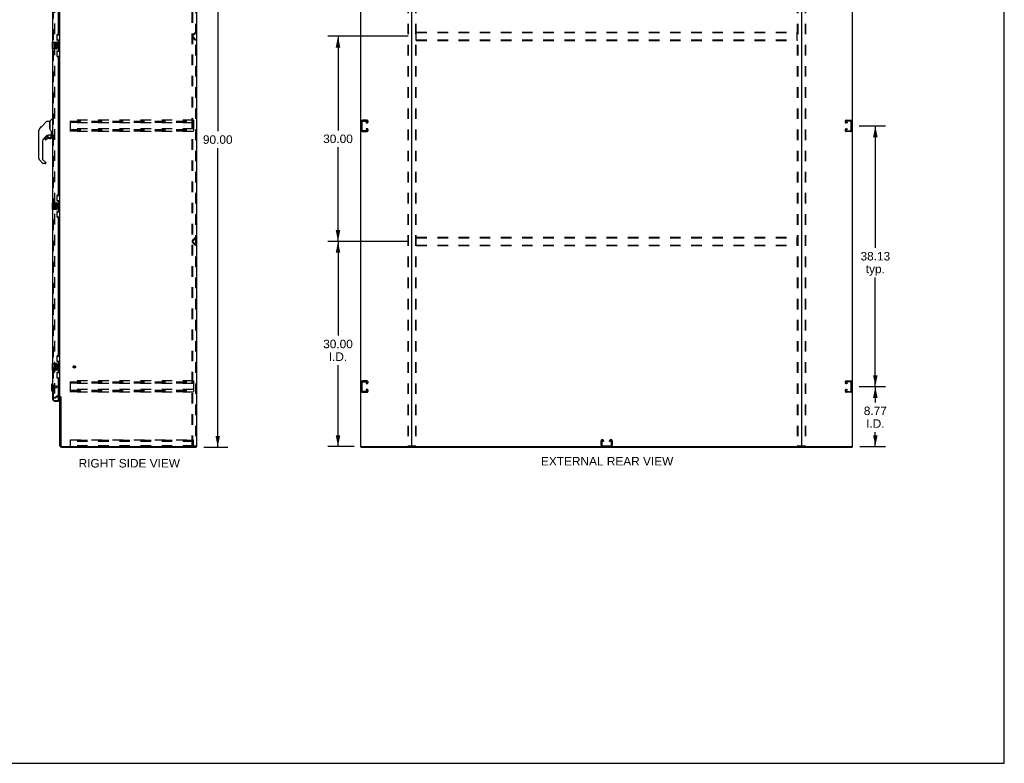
# Model space of a CAD drawing. Header units: inches. Extents: x 0 to 281, y 0 to 182.
# Tile 23 of 26: x 137 to 281, y 0 to 109. Entities that reach past the tile are written whole.
import ezdxf

# ---------------------------------------------------------------- set-up
doc = ezdxf.new("R2010")
doc.units = ezdxf.units.IN
doc.header["$LTSCALE"] = 15.47
doc.header["$MEASUREMENT"] = 0
doc.linetypes.add('HIDDEN', pattern=[0.2, 0.1, -0.1])
doc.layers.get('0').update_dxf_attribs({"linetype": 'CONTINUOUS'})
for name, color, linetype in [('DEFAULT_2', 8, 'HIDDEN'), ('DIMENSIONS', 7, 'CONTINUOUS'), ('LEFTHAND_DOOR_ASSEMBLY', 7, 'CONTINUOUS'), ('RIGHTHAND_DOOR_ASSEMBLY', 7, 'CONTINUOUS')]:
    doc.layers.add(name, color=color, linetype=linetype)
doc.styles.get("Standard").update_dxf_attribs({"font": 'arial.ttf'})
doc.dimstyles.new('DIMSTYLE_1', dxfattribs={"dimtxt": 1.240909, "dimasz": 1.654545, "dimexe": 0.09, "dimexo": 0.07, "dimgap": 0.0375, "dimtad": 0, "dimtih": 1, "dimtoh": 1, "dimzin": 4, "dimdsep": 46, "dimtxsty": 'Standard', "dimblk": '_FILLED', "dimblk1": '_FILLED', "dimblk2": '_FILLED', "dimcen": 0.09, "dimadec": 3, "dimazin": 1, "dimtfac": 1, "dimtdec": 3, "dimtofl": 0, "dimtmove": 0, "dimatfit": 3, "dimldrblk": '_FILLED', "dimfxl": 0, "dimtolj": 1, "dimtzin": 4, "dimarcsym": 0})

# ---------------------------------------------------------------- blocks, each defined once
blk = doc.blocks.new('_FILLED')
at = {"color": 0, "linetype": 'ByBlock'}
blk.add_solid([(0, 0), (-1, 0.2), (-1, -0.2)], dxfattribs=at)
blk = doc.blocks.new('*D2')
at = {"layer": 'DIMENSIONS', "color": 2, "linetype": 'Continuous'}
for p, q in [((164.14, 136.22), (167.67, 136.22)), ((166.18, 136.22), (166.18, 92.47)), ((166.18, 46.22), (166.18, 89.98)), ((164.14, 46.22), (167.67, 46.22))]:
    blk.add_line(p, q, dxfattribs=at)
at = {"layer": 'DIMENSIONS', "color": 2, "linetype": 'Continuous', "xscale": 1.6545454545, "yscale": 1.6545454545, "zscale": 1.6545454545}
for p, rotation in [((166.18, 136.22), 90), ((166.18, 46.22), 270)]:
    blk.add_blockref('_FILLED', p, dxfattribs=dict(at, rotation=rotation))
at = {"layer": 'DIMENSIONS', "color": 2, "linetype": 'Continuous', "insert": (166.18, 91.84), "char_height": 1.241, "width": 4.3363, "attachment_point": 2, "line_spacing_factor": 0.9}
blk.add_mtext('90.00', dxfattribs=at)
blk = doc.blocks.new('*D4')
at = {"layer": 'DIMENSIONS', "color": 2, "linetype": 'Continuous'}
for p, q in [((260.03, 55.1), (263.89, 55.1)), ((262.4, 55.1), (262.4, 52.79)), ((262.4, 46.33), (262.4, 48.44)), ((260.13, 46.33), (263.89, 46.33))]:
    blk.add_line(p, q, dxfattribs=at)
at = {"layer": 'DIMENSIONS', "color": 2, "linetype": 'Continuous', "xscale": 1.6545454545, "yscale": 1.6545454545, "zscale": 1.6545454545}
for p, rotation in [((262.4, 55.1), 90), ((262.4, 46.33), 270)]:
    blk.add_blockref('_FILLED', p, dxfattribs=dict(at, rotation=rotation))
at = {"layer": 'DIMENSIONS', "color": 2, "linetype": 'Continuous', "insert": (262.4, 52.17), "char_height": 1.241, "width": 3.3721, "attachment_point": 2, "line_spacing_factor": 0.9}
blk.add_mtext('8.77\\PI.D.', dxfattribs=at)
blk = doc.blocks.new('*D5')
at = {"layer": 'DIMENSIONS', "color": 2, "linetype": 'Continuous'}
for p, q in [((260.03, 93.22), (263.89, 93.22)), ((262.4, 93.22), (262.4, 75.4)), ((262.4, 55.1), (262.4, 71.06)), ((260.03, 55.1), (263.89, 55.1))]:
    blk.add_line(p, q, dxfattribs=at)
at = {"layer": 'DIMENSIONS', "color": 2, "linetype": 'Continuous', "xscale": 1.6545454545, "yscale": 1.6545454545, "zscale": 1.6545454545}
for p, rotation in [((262.4, 93.22), 90), ((262.4, 55.1), 270)]:
    blk.add_blockref('_FILLED', p, dxfattribs=dict(at, rotation=rotation))
at = {"layer": 'DIMENSIONS', "color": 2, "linetype": 'Continuous', "insert": (262.4, 74.78), "char_height": 1.241, "width": 4.3363, "attachment_point": 2, "line_spacing_factor": 0.9}
blk.add_mtext('38.13\\Ptyp.', dxfattribs=at)
blk = doc.blocks.new('*D7')
at = {"layer": 'DIMENSIONS', "color": 2, "linetype": 'Continuous'}
for p, q in [((194.05, 76.33), (182.29, 76.33)), ((183.78, 76.33), (183.78, 62.57)), ((183.78, 46.33), (183.78, 58.23)), ((186.15, 46.33), (182.29, 46.33))]:
    blk.add_line(p, q, dxfattribs=at)
at = {"layer": 'DIMENSIONS', "color": 2, "linetype": 'Continuous', "xscale": 1.6545454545, "yscale": 1.6545454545, "zscale": 1.6545454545}
for p, rotation in [((183.78, 76.33), 90), ((183.78, 46.33), 270)]:
    blk.add_blockref('_FILLED', p, dxfattribs=dict(at, rotation=rotation))
at = {"layer": 'DIMENSIONS', "color": 2, "linetype": 'Continuous', "insert": (183.78, 61.95), "char_height": 1.241, "width": 4.3363, "attachment_point": 2, "line_spacing_factor": 0.9}
blk.add_mtext('30.00\\PI.D.', dxfattribs=at)
blk = doc.blocks.new('*D8')
at = {"layer": 'DIMENSIONS', "color": 2, "linetype": 'Continuous'}
for p, q in [((194.05, 106.33), (182.29, 106.33)), ((183.78, 106.33), (183.78, 92.57)), ((183.78, 76.33), (183.78, 90.09)), ((194.05, 76.33), (182.29, 76.33))]:
    blk.add_line(p, q, dxfattribs=at)
at = {"layer": 'DIMENSIONS', "color": 2, "linetype": 'Continuous', "xscale": 1.6545454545, "yscale": 1.6545454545, "zscale": 1.6545454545}
for p, rotation in [((183.78, 106.33), 90), ((183.78, 76.33), 270)]:
    blk.add_blockref('_FILLED', p, dxfattribs=dict(at, rotation=rotation))
at = {"layer": 'DIMENSIONS', "color": 2, "linetype": 'Continuous', "insert": (183.78, 91.95), "char_height": 1.241, "width": 4.3363, "attachment_point": 2, "line_spacing_factor": 0.9}
blk.add_mtext('30.00', dxfattribs=at)

msp = doc.modelspace()

# ---------------------------------------------------------------- linework, layer by layer
at = {"color": 7, "linetype": 'Continuous'}
for p, q in [((281.273, 0), (281.273, 182)), ((143.058, 53.578), (143.058, 53.578)), ((163.046, 46.328), (163.046, 46.224)), ((187.135, 46.328), (187.135, 46.224)), ((194.52, 46.328), (251.645, 46.328)), ((259.031, 46.328), (259.031, 46.224)), ((0, 0), (281.273, 0))]:
    msp.add_line(p, q, dxfattribs=at)
at = {"color": 3, "linetype": 'Continuous'}
for p, q in [((163.098, 136.12), (163.098, 46.328)), ((187.083, 136.12), (187.083, 46.328)), ((194.583, 46.391), (194.583, 136.058)), ((251.583, 136.058), (251.583, 46.391)), ((259.083, 46.328), (259.083, 136.12)), ((143.098, 53.672), (143.098, 132.776)), ((143.098, 46.45), (143.098, 53.62)), ((143.202, 53.635), (143.202, 46.45)), ((143.324, 46.328), (163.098, 46.328)), ((143.324, 46.224), (163.046, 46.224)), ((187.083, 46.328), (194.52, 46.328)), ((187.135, 46.224), (259.031, 46.224)), ((251.645, 46.328), (259.083, 46.328))]:
    msp.add_line(p, q, dxfattribs=at)
for centre, radius, start, end in [((142.955, 53.478), 0.142, 0, 90), ((143.324, 46.45), 0.226, 180, 270), ((143.324, 46.45), 0.122, 180, 270), ((194.52, 46.391), 0.0625, 270, 360), ((251.645, 46.391), 0.0625, 180, 270)]:
    msp.add_arc(centre, radius, start, end, dxfattribs=at)
at = {"color": 7, "linetype": 'Continuous'}
for centre, start, end in [((194.645, 46.391), 180, 270), ((251.52, 46.391), 270, 360)]:
    msp.add_arc(centre, 0.0625, start, end, dxfattribs=at)
at = {"layer": 'DEFAULT_2', "color": 8, "linetype": 'HIDDEN'}
for p, q in [((162.418, 46.412), (162.418, 136.037)), ((162.522, 46.412), (162.522, 136.037)), ((162.92, 136.007), (162.92, 46.442)), ((162.994, 136.007), (162.994, 46.442)), ((193.979, 136.007), (193.979, 46.442)), ((194.052, 136.007), (194.052, 46.442)), ((195.113, 136.007), (195.113, 46.442)), ((195.187, 136.007), (195.187, 46.442)), ((250.979, 136.007), (250.979, 46.442)), ((251.052, 136.007), (251.052, 46.442)), ((252.113, 136.007), (252.113, 46.442)), ((252.187, 136.007), (252.187, 46.442)), ((142.285, 132.959), (142.285, 53.49)), ((162.491, 106.502), (162.92, 106.932)), ((162.564, 106.429), (162.994, 106.858)), ((162.994, 106.858), (162.92, 106.932)), ((195.208, 105.745), (195.208, 106.911)), ((195.238, 106.932), (250.928, 106.932)), ((195.238, 106.858), (250.928, 106.858)), ((250.958, 105.745), (250.958, 106.911)), ((162.92, 105.724), (162.491, 106.154)), ((162.564, 106.227), (162.994, 105.798)), ((162.994, 105.798), (162.92, 105.724)), ((195.238, 105.798), (250.928, 105.798)), ((195.238, 105.724), (250.928, 105.724)), ((144.619, 92.412), (144.619, 94.037)), ((162.619, 94.037), (144.619, 94.037)), ((144.619, 93.933), (162.619, 93.933)), ((144.619, 93.843), (162.619, 93.843)), ((144.619, 93.766), (162.619, 93.766)), ((162.619, 93.662), (144.619, 93.662)), ((162.619, 94.037), (162.619, 92.412)), ((187.187, 93.857), (187.187, 92.592)), ((187.291, 92.606), (187.291, 93.843)), ((188.007, 94.037), (187.367, 94.037)), ((187.381, 93.933), (187.993, 93.933)), ((187.905, 93.766), (187.905, 93.662)), ((187.993, 93.766), (187.905, 93.766)), ((187.905, 93.662), (188.007, 93.662)), ((188.187, 93.842), (188.187, 93.857)), ((257.979, 93.842), (257.979, 93.857)), ((258.159, 94.037), (258.799, 94.037)), ((258.26, 93.662), (258.159, 93.662)), ((258.785, 93.933), (258.173, 93.933)), ((258.173, 93.766), (258.26, 93.766)), ((258.26, 93.766), (258.26, 93.662)), ((258.875, 92.606), (258.875, 93.843)), ((258.979, 93.857), (258.979, 92.592)), ((162.619, 92.787), (144.619, 92.787)), ((144.619, 92.683), (162.619, 92.683)), ((144.619, 92.593), (162.619, 92.593)), ((144.619, 92.516), (162.619, 92.516)), ((162.619, 92.412), (144.619, 92.412)), ((187.367, 92.412), (188.007, 92.412)), ((187.993, 92.516), (187.381, 92.516)), ((187.905, 92.787), (187.905, 92.683)), ((188.007, 92.787), (187.905, 92.787)), ((187.905, 92.683), (187.993, 92.683)), ((188.187, 92.592), (188.187, 92.607)), ((257.979, 92.592), (257.979, 92.607)), ((258.159, 92.787), (258.26, 92.787)), ((258.799, 92.412), (258.159, 92.412)), ((258.26, 92.683), (258.173, 92.683)), ((258.173, 92.516), (258.785, 92.516)), ((258.26, 92.787), (258.26, 92.683)), ((162.491, 76.502), (162.92, 76.932)), ((162.564, 76.429), (162.994, 76.858)), ((162.994, 76.858), (162.92, 76.932)), ((195.208, 75.745), (195.208, 76.911)), ((195.238, 76.932), (250.928, 76.932)), ((195.238, 76.858), (250.928, 76.858)), ((250.958, 75.745), (250.958, 76.911)), ((162.92, 75.724), (162.491, 76.154)), ((162.564, 76.227), (162.994, 75.798)), ((162.994, 75.798), (162.92, 75.724)), ((195.238, 75.798), (250.928, 75.798)), ((195.238, 75.724), (250.928, 75.724)), ((162.619, 55.912), (144.619, 55.912)), ((144.619, 54.287), (144.619, 55.912)), ((144.619, 55.808), (162.619, 55.808)), ((144.619, 55.718), (162.619, 55.718)), ((144.619, 55.641), (162.619, 55.641)), ((162.619, 55.537), (144.619, 55.537)), ((162.619, 55.912), (162.619, 54.287)), ((187.187, 55.732), (187.187, 54.467)), ((187.291, 54.481), (187.291, 55.718)), ((188.007, 55.912), (187.367, 55.912)), ((187.381, 55.808), (187.993, 55.808)), ((187.905, 55.641), (187.905, 55.537)), ((187.993, 55.641), (187.905, 55.641)), ((187.905, 55.537), (188.007, 55.537)), ((188.187, 55.717), (188.187, 55.732)), ((257.979, 55.717), (257.979, 55.732)), ((258.159, 55.912), (258.799, 55.912)), ((258.26, 55.537), (258.159, 55.537)), ((258.785, 55.808), (258.173, 55.808)), ((258.173, 55.641), (258.26, 55.641)), ((258.26, 55.641), (258.26, 55.537)), ((258.875, 54.481), (258.875, 55.718)), ((258.979, 55.732), (258.979, 54.467)), ((142.285, 53.51), (142.626, 53.706)), ((142.337, 53.42), (142.285, 53.51)), ((142.337, 53.42), (142.678, 53.616)), ((142.955, 53.724), (142.693, 53.724)), ((142.955, 53.62), (142.693, 53.62)), ((162.619, 54.662), (144.619, 54.662)), ((144.619, 54.558), (162.619, 54.558)), ((144.619, 54.468), (162.619, 54.468)), ((144.619, 54.391), (162.619, 54.391)), ((162.619, 54.287), (144.619, 54.287)), ((187.367, 54.287), (188.007, 54.287)), ((187.993, 54.391), (187.381, 54.391)), ((187.905, 54.662), (187.905, 54.558)), ((188.007, 54.662), (187.905, 54.662)), ((187.905, 54.558), (187.993, 54.558)), ((188.187, 54.467), (188.187, 54.482)), ((257.979, 54.467), (257.979, 54.482)), ((258.159, 54.662), (258.26, 54.662)), ((258.799, 54.287), (258.159, 54.287)), ((258.26, 54.558), (258.173, 54.558)), ((258.173, 54.391), (258.785, 54.391)), ((258.26, 54.662), (258.26, 54.558)), ((144.619, 47.328), (162.619, 47.328)), ((144.619, 46.328), (144.619, 47.328)), ((162.619, 47.224), (144.619, 47.224)), ((162.619, 47.223), (144.619, 47.223)), ((162.619, 47.047), (144.619, 47.047)), ((162.619, 46.432), (144.619, 46.432)), ((162.418, 46.412), (162.899, 46.412)), ((162.619, 46.328), (162.619, 47.328)), ((162.899, 46.412), (162.972, 46.412)), ((194, 46.412), (195.165, 46.412)), ((222.27, 46.508), (222.27, 47.148)), ((222.374, 47.134), (222.374, 46.522)), ((222.45, 47.328), (222.465, 47.328)), ((222.464, 46.432), (223.701, 46.432)), ((222.541, 47.047), (222.541, 47.134)), ((222.645, 47.047), (222.541, 47.047)), ((222.645, 47.148), (222.645, 47.047)), ((223.52, 47.047), (223.52, 47.148)), ((223.624, 47.047), (223.52, 47.047)), ((223.624, 47.134), (223.624, 47.047)), ((223.7, 47.328), (223.715, 47.328)), ((223.791, 46.522), (223.791, 47.134)), ((223.895, 47.148), (223.895, 46.508)), ((251, 46.412), (252.165, 46.412))]:
    msp.add_line(p, q, dxfattribs=at)
for points in [[(195.208, 106.911), (195.209, 106.916), (195.212, 106.921), (195.217, 106.926), (195.223, 106.929), (195.23, 106.931), (195.238, 106.932)], [(195.238, 106.858), (195.23, 106.858), (195.223, 106.856), (195.217, 106.852), (195.212, 106.848), (195.209, 106.843), (195.208, 106.837)], [(250.928, 106.932), (250.936, 106.931), (250.943, 106.929), (250.949, 106.926), (250.954, 106.921), (250.957, 106.916), (250.958, 106.911)], [(250.958, 106.837), (250.957, 106.843), (250.954, 106.848), (250.949, 106.852), (250.943, 106.856), (250.936, 106.858), (250.928, 106.858)], [(195.208, 105.819), (195.209, 105.813), (195.212, 105.808), (195.217, 105.804), (195.223, 105.801), (195.23, 105.799), (195.238, 105.798)], [(195.238, 105.724), (195.23, 105.725), (195.223, 105.727), (195.217, 105.73), (195.212, 105.735), (195.209, 105.74), (195.208, 105.745)], [(250.928, 105.798), (250.936, 105.799), (250.943, 105.801), (250.949, 105.804), (250.954, 105.808), (250.957, 105.813), (250.958, 105.819)], [(250.958, 105.745), (250.957, 105.74), (250.954, 105.735), (250.949, 105.73), (250.943, 105.727), (250.936, 105.725), (250.928, 105.724)], [(195.208, 76.911), (195.209, 76.916), (195.212, 76.921), (195.217, 76.926), (195.223, 76.929), (195.23, 76.931), (195.238, 76.932)], [(195.238, 76.858), (195.23, 76.858), (195.223, 76.856), (195.217, 76.852), (195.212, 76.848), (195.209, 76.843), (195.208, 76.837)], [(250.928, 76.932), (250.936, 76.931), (250.943, 76.929), (250.949, 76.926), (250.954, 76.921), (250.957, 76.916), (250.958, 76.911)], [(250.958, 76.837), (250.957, 76.843), (250.954, 76.848), (250.949, 76.852), (250.943, 76.856), (250.936, 76.858), (250.928, 76.858)], [(195.208, 75.819), (195.209, 75.813), (195.212, 75.808), (195.217, 75.804), (195.223, 75.801), (195.23, 75.799), (195.238, 75.798)], [(195.238, 75.724), (195.23, 75.725), (195.223, 75.727), (195.217, 75.73), (195.212, 75.735), (195.209, 75.74), (195.208, 75.745)], [(250.928, 75.798), (250.936, 75.799), (250.943, 75.801), (250.949, 75.804), (250.954, 75.808), (250.957, 75.813), (250.958, 75.819)], [(250.958, 75.745), (250.957, 75.74), (250.954, 75.735), (250.949, 75.73), (250.943, 75.727), (250.936, 75.725), (250.928, 75.724)], [(142.285, 53.49), (142.285, 53.487), (142.286, 53.485), (142.286, 53.483), (142.287, 53.481), (142.288, 53.479)], [(142.302, 53.47), (142.301, 53.47), (142.299, 53.47), (142.297, 53.471), (142.295, 53.472), (142.293, 53.473), (142.292, 53.474), (142.29, 53.475), (142.289, 53.477), (142.288, 53.479)], [(142.31, 53.472), (142.308, 53.471), (142.307, 53.47), (142.305, 53.47), (142.303, 53.47), (142.302, 53.47)], [(162.92, 46.442), (162.919, 46.434), (162.917, 46.427), (162.914, 46.42), (162.91, 46.416), (162.905, 46.413), (162.899, 46.412)], [(162.994, 46.442), (162.993, 46.434), (162.991, 46.427), (162.987, 46.42), (162.983, 46.416), (162.978, 46.413), (162.972, 46.412)], [(194, 46.412), (193.994, 46.413), (193.989, 46.416), (193.985, 46.42), (193.982, 46.427), (193.98, 46.434), (193.979, 46.442)], [(194.052, 46.442), (194.053, 46.434), (194.055, 46.427), (194.059, 46.42), (194.063, 46.416), (194.068, 46.413), (194.074, 46.412)], [(195.092, 46.412), (195.098, 46.413), (195.102, 46.416), (195.107, 46.42), (195.11, 46.427), (195.112, 46.434), (195.113, 46.442)], [(195.187, 46.442), (195.186, 46.434), (195.184, 46.427), (195.18, 46.42), (195.176, 46.416), (195.171, 46.413), (195.165, 46.412)], [(251, 46.412), (250.994, 46.413), (250.989, 46.416), (250.985, 46.42), (250.982, 46.427), (250.98, 46.434), (250.979, 46.442)], [(251.052, 46.442), (251.053, 46.434), (251.055, 46.427), (251.059, 46.42), (251.063, 46.416), (251.068, 46.413), (251.074, 46.412)], [(252.092, 46.412), (252.098, 46.413), (252.102, 46.416), (252.107, 46.42), (252.11, 46.427), (252.112, 46.434), (252.113, 46.442)], [(252.187, 46.442), (252.186, 46.434), (252.184, 46.427), (252.18, 46.42), (252.176, 46.416), (252.171, 46.413), (252.165, 46.412)]]:
    msp.add_lwpolyline(points, dxfattribs=at)
for radius in [0.164, 0.124]:
    msp.add_circle((145.202, 57.974), radius, dxfattribs=at)
for centre, radius, start, end in [((162.665, 106.328), 0.246, 135, 225), ((162.665, 106.328), 0.142, 135, 225), ((187.367, 93.857), 0.18, 90, 180), ((187.381, 93.843), 0.09, 90, 180), ((187.993, 93.843), 0.09, 0, 90), ((187.993, 93.856), 0.09, 270, 351.78079), ((188.007, 93.857), 0.18, 0, 90), ((188.007, 93.842), 0.18, 270, 360), ((258.159, 93.857), 0.18, 90, 180), ((258.159, 93.842), 0.18, 180, 270), ((258.173, 93.843), 0.09, 90, 180), ((258.173, 93.856), 0.09, 188.21921, 270), ((258.785, 93.843), 0.09, 0, 90), ((258.799, 93.857), 0.18, 0, 90), ((187.367, 92.592), 0.18, 180, 270), ((187.381, 92.606), 0.09, 180, 270), ((187.993, 92.593), 0.09, 0, 90), ((187.993, 92.606), 0.09, 270, 351.78079), ((188.007, 92.607), 0.18, 0, 90), ((188.007, 92.592), 0.18, 270, 360), ((258.159, 92.607), 0.18, 90, 180), ((258.159, 92.592), 0.18, 180, 270), ((258.173, 92.593), 0.09, 90, 180), ((258.173, 92.606), 0.09, 188.21921, 270), ((258.785, 92.606), 0.09, 270, 360), ((258.799, 92.592), 0.18, 270, 360), ((162.665, 76.328), 0.246, 135, 225), ((162.665, 76.328), 0.142, 135, 225), ((187.367, 55.732), 0.18, 90, 180), ((187.381, 55.718), 0.09, 90, 180), ((187.993, 55.718), 0.09, 0, 90), ((187.993, 55.731), 0.09, 270, 351.78079), ((188.007, 55.732), 0.18, 0, 90), ((188.007, 55.717), 0.18, 270, 360), ((258.159, 55.732), 0.18, 90, 180), ((258.159, 55.717), 0.18, 180, 270), ((258.173, 55.718), 0.09, 90, 180), ((258.173, 55.731), 0.09, 188.21921, 270), ((258.785, 55.718), 0.09, 0, 90), ((258.799, 55.732), 0.18, 0, 90), ((142.693, 53.59), 0.134, 90, 120), ((142.693, 53.59), 0.03, 90, 120), ((142.955, 53.478), 0.246, 44.22414, 90), ((187.367, 54.467), 0.18, 180, 270), ((187.381, 54.481), 0.09, 180, 270), ((187.993, 54.468), 0.09, 0, 90), ((187.993, 54.481), 0.09, 270, 351.78079), ((188.007, 54.482), 0.18, 0, 90), ((188.007, 54.467), 0.18, 270, 360), ((258.159, 54.482), 0.18, 90, 180), ((258.159, 54.467), 0.18, 180, 270), ((258.173, 54.468), 0.09, 90, 180), ((258.173, 54.481), 0.09, 188.21921, 270), ((258.785, 54.481), 0.09, 270, 360), ((258.799, 54.467), 0.18, 270, 360), ((222.45, 47.148), 0.18, 90, 180), ((222.45, 46.508), 0.18, 180, 270), ((222.464, 47.134), 0.09, 98.21921, 180), ((222.464, 46.522), 0.09, 180, 270), ((222.451, 47.134), 0.09, 0, 90), ((222.465, 47.148), 0.18, 0, 90), ((223.7, 47.148), 0.18, 90, 180), ((223.714, 47.134), 0.09, 98.21921, 180), ((223.701, 47.134), 0.09, 0, 90), ((223.701, 46.522), 0.09, 270, 360), ((223.715, 47.148), 0.18, 0, 90), ((223.715, 46.508), 0.18, 270, 360)]:
    msp.add_arc(centre, radius, start, end, dxfattribs=at)
at = {"layer": 'LEFTHAND_DOOR_ASSEMBLY', "color": 8, "linetype": 'HIDDEN'}
for p, q in [((142.144, 53.221), (142.144, 133.228)), ((142.286, 53.078), (142.874, 53.078))]:
    msp.add_line(p, q, dxfattribs=at)
msp.add_arc((142.286, 53.221), 0.142, 180, 270, dxfattribs=at)
at = {"layer": 'RIGHTHAND_DOOR_ASSEMBLY', "color": 8, "linetype": 'HIDDEN'}
for p, q in [((142.144, 53.221), (142.144, 133.228)), ((142.187, 55.22), (142.187, 54.936)), ((142.187, 55.202), (142.634, 55.202)), ((142.187, 54.954), (142.634, 54.954)), ((142.644, 55.192), (142.644, 54.964)), ((142.286, 53.078), (142.874, 53.078))]:
    msp.add_line(p, q, dxfattribs=at)
at = {"layer": 'RIGHTHAND_DOOR_ASSEMBLY', "color": 3, "linetype": 'Continuous'}
for p, q in [((142.04, 105.474), (142.04, 127.974)), ((142.894, 106.682), (142.894, 126.767)), ((142.834, 106.622), (142.774, 106.622)), ((142.644, 106.492), (142.644, 105.872)), ((142.774, 105.742), (142.834, 105.742)), ((142.894, 104.267), (142.894, 105.682)), ((142.04, 81.974), (142.04, 104.474)), ((142.644, 104.077), (142.644, 103.457)), ((142.834, 104.207), (142.774, 104.207)), ((142.774, 103.327), (142.834, 103.327)), ((142.894, 83.182), (142.894, 103.267)), ((142.644, 82.992), (142.644, 82.372)), ((142.834, 83.122), (142.774, 83.122)), ((142.774, 82.242), (142.834, 82.242)), ((142.894, 80.767), (142.894, 82.182)), ((142.04, 58.474), (142.04, 80.974)), ((142.834, 80.707), (142.774, 80.707)), ((142.644, 80.577), (142.644, 79.957)), ((142.774, 79.827), (142.834, 79.827)), ((142.894, 59.682), (142.894, 79.767)), ((142.644, 59.492), (142.644, 58.872)), ((142.834, 59.622), (142.774, 59.622)), ((142.774, 58.742), (142.834, 58.742)), ((142.894, 57.267), (142.894, 58.682)), ((142.04, 53.221), (142.04, 57.474)), ((142.644, 57.077), (142.644, 56.457)), ((142.834, 57.207), (142.774, 57.207)), ((142.774, 56.327), (142.834, 56.327)), ((142.894, 53.098), (142.894, 56.267)), ((142.286, 52.974), (142.894, 52.974))]:
    msp.add_line(p, q, dxfattribs=at)
at = {"layer": 'RIGHTHAND_DOOR_ASSEMBLY', "color": 7, "linetype": 'Continuous'}
for p, q in [((141.98, 105.459), (141.98, 104.489)), ((141.995, 105.474), (142.535, 105.474)), ((142.183, 105.32), (142.183, 105.09)), ((142.246, 105.32), (142.183, 105.32)), ((142.246, 105.152), (142.246, 105.32)), ((142.308, 105.288), (142.308, 105.152)), ((142.369, 105.288), (142.308, 105.288)), ((142.369, 105.152), (142.369, 105.288)), ((142.434, 105.32), (142.434, 105.152)), ((142.497, 105.32), (142.434, 105.32)), ((142.497, 105.09), (142.497, 105.32)), ((142.635, 105.374), (142.635, 104.574)), ((142.657, 106.549), (143.098, 106.549)), ((142.694, 105.769), (142.694, 106.549)), ((142.694, 105.814), (142.921, 105.814)), ((142.921, 104.134), (142.921, 105.814)), ((142.958, 105.575), (142.958, 105.554)), ((142.958, 105.524), (142.958, 104.424)), ((143.08, 105.524), (142.958, 105.524)), ((143.059, 105.524), (143.059, 106.549)), ((143.08, 104.424), (143.08, 105.524)), ((142.535, 104.474), (141.995, 104.474)), ((142.183, 105.09), (142.444, 105.09)), ((142.183, 104.859), (142.183, 104.723)), ((142.246, 104.859), (142.183, 104.859)), ((142.253, 105.054), (142.196, 105.079)), ((142.308, 105.152), (142.246, 105.152)), ((142.246, 104.723), (142.246, 104.859)), ((142.308, 104.765), (142.308, 104.723)), ((142.434, 105.152), (142.369, 105.152)), ((142.369, 104.702), (142.369, 104.771)), ((142.444, 105.09), (142.417, 105.07)), ((142.434, 104.765), (142.434, 104.628)), ((142.434, 104.628), (142.497, 104.628)), ((142.479, 105.09), (142.497, 105.09)), ((142.497, 104.628), (142.497, 104.765)), ((142.694, 103.399), (142.694, 104.179)), ((142.694, 104.134), (142.921, 104.134)), ((143.08, 104.424), (142.958, 104.424)), ((142.958, 104.394), (142.958, 104.373)), ((143.059, 103.399), (143.059, 104.424)), ((142.657, 103.399), (143.098, 103.399)), ((140.445, 93.153), (141.182, 93.89)), ((141.238, 93.913), (141.591, 93.913)), ((141.599, 93.905), (141.599, 92.861)), ((141.607, 92.849), (141.607, 93.901)), ((141.615, 93.922), (141.91, 94.217)), ((141.992, 94.228), (141.938, 94.228)), ((142, 94.22), (142, 91.854)), ((142, 94.169), (142.04, 94.169)), ((140.017, 91.986), (140.017, 92.573)), ((140.024, 88.466), (140.024, 92.569)), ((140.039, 92.677), (140.032, 92.646)), ((140.072, 92.758), (140.072, 92.757)), ((140.445, 93.153), (140.139, 92.847)), ((140.139, 92.847), (140.404, 93.112)), ((140.445, 93.153), (140.445, 93.153)), ((141.618, 92.817), (141.599, 92.87)), ((141.647, 92.751), (141.618, 92.817)), ((141.874, 92.292), (141.873, 92.316)), ((141.874, 92.292), (141.874, 91.937)), ((141.882, 92.287), (141.882, 92.295)), ((141.882, 91.886), (141.882, 92.287)), ((140.536, 90.932), (140.536, 88.38)), ((141.204, 91.845), (140.709, 91.35)), ((140.933, 91.397), (140.933, 91.277)), ((140.936, 91.269), (140.935, 91.277)), ((140.944, 91.277), (140.935, 91.277)), ((141.012, 91.201), (141.004, 91.201)), ((141.165, 91.475), (141.012, 91.475)), ((141.021, 91.201), (141.012, 91.201)), ((141.03, 91.203), (141.021, 91.201)), ((141.038, 91.205), (141.03, 91.203)), ((141.046, 91.209), (141.038, 91.205)), ((141.054, 91.213), (141.046, 91.209)), ((141.061, 91.218), (141.054, 91.213)), ((141.245, 91.551), (141.173, 91.479)), ((141.248, 91.842), (141.248, 91.559)), ((141.287, 91.846), (141.363, 91.846)), ((141.559, 91.918), (141.855, 91.918)), ((141.563, 91.397), (141.8, 91.397)), ((141.755, 91.918), (141.821, 91.852)), ((141.815, 91.847), (141.813, 91.844)), ((141.867, 91.713), (141.876, 91.713)), ((141.876, 91.475), (141.867, 91.475)), ((141.878, 91.713), (141.878, 91.475)), ((141.922, 91.846), (141.992, 91.846)), ((142, 91.905), (142.04, 91.905)), ((140.591, 87.735), (140.139, 88.188)), ((140.559, 88.325), (140.99, 87.893)), ((140.929, 87.712), (140.647, 87.712)), ((141.008, 87.851), (141.008, 87.791)), ((142.657, 83.049), (143.098, 83.049)), ((142.694, 82.269), (142.694, 83.049)), ((142.694, 82.314), (142.921, 82.314)), ((142.921, 80.634), (142.921, 82.314)), ((143.059, 82.024), (143.059, 83.049)), ((141.98, 81.959), (141.98, 80.989)), ((141.995, 81.974), (142.535, 81.974)), ((142.535, 80.974), (141.995, 80.974)), ((142.246, 81.82), (142.183, 81.82)), ((142.183, 81.82), (142.183, 81.59)), ((142.183, 81.59), (142.444, 81.59)), ((142.246, 81.359), (142.183, 81.359)), ((142.183, 81.359), (142.183, 81.223)), ((142.253, 81.554), (142.196, 81.579)), ((142.246, 81.652), (142.246, 81.82)), ((142.308, 81.652), (142.246, 81.652)), ((142.246, 81.223), (142.246, 81.359)), ((142.369, 81.788), (142.308, 81.788)), ((142.308, 81.788), (142.308, 81.652)), ((142.308, 81.265), (142.308, 81.223)), ((142.369, 81.652), (142.369, 81.788)), ((142.434, 81.652), (142.369, 81.652)), ((142.369, 81.202), (142.369, 81.271)), ((142.444, 81.59), (142.417, 81.57)), ((142.497, 81.82), (142.434, 81.82)), ((142.434, 81.82), (142.434, 81.652)), ((142.434, 81.265), (142.434, 81.128)), ((142.434, 81.128), (142.497, 81.128)), ((142.479, 81.59), (142.497, 81.59)), ((142.497, 81.59), (142.497, 81.82)), ((142.497, 81.128), (142.497, 81.265)), ((142.635, 81.874), (142.635, 81.074)), ((142.694, 79.899), (142.694, 80.679)), ((142.958, 82.075), (142.958, 82.054)), ((143.08, 82.024), (142.958, 82.024)), ((142.958, 82.024), (142.958, 80.924)), ((143.08, 80.924), (142.958, 80.924)), ((142.958, 80.894), (142.958, 80.873)), ((143.059, 79.899), (143.059, 80.924)), ((143.08, 80.924), (143.08, 82.024)), ((142.657, 79.899), (143.098, 79.899)), ((142.694, 80.634), (142.921, 80.634)), ((142.657, 59.549), (143.098, 59.549)), ((142.694, 58.769), (142.694, 59.549)), ((143.059, 58.524), (143.059, 59.549)), ((141.98, 58.459), (141.98, 57.489)), ((141.995, 58.474), (142.535, 58.474)), ((142.246, 58.32), (142.183, 58.32)), ((142.183, 58.32), (142.183, 58.09)), ((142.183, 58.09), (142.444, 58.09)), ((142.246, 57.859), (142.183, 57.859)), ((142.183, 57.859), (142.183, 57.723)), ((142.253, 58.054), (142.196, 58.079)), ((142.246, 58.152), (142.246, 58.32)), ((142.308, 58.152), (142.246, 58.152)), ((142.246, 57.723), (142.246, 57.859)), ((142.369, 58.288), (142.308, 58.288)), ((142.308, 58.288), (142.308, 58.152)), ((142.308, 57.765), (142.308, 57.723)), ((142.369, 58.152), (142.369, 58.288)), ((142.434, 58.152), (142.369, 58.152)), ((142.369, 57.702), (142.369, 57.771)), ((142.444, 58.09), (142.417, 58.07)), ((142.497, 58.32), (142.434, 58.32)), ((142.434, 58.32), (142.434, 58.152)), ((142.434, 57.765), (142.434, 57.628)), ((142.434, 57.628), (142.497, 57.628)), ((142.479, 58.09), (142.497, 58.09)), ((142.497, 58.09), (142.497, 58.32)), ((142.497, 57.628), (142.497, 57.765)), ((142.635, 58.374), (142.635, 57.574)), ((142.694, 58.814), (142.921, 58.814)), ((142.921, 57.134), (142.921, 58.814)), ((142.958, 58.575), (142.958, 58.554)), ((143.08, 58.524), (142.958, 58.524)), ((142.958, 58.524), (142.958, 57.424)), ((143.08, 57.424), (143.08, 58.524)), ((142.535, 57.474), (141.995, 57.474)), ((142.657, 56.399), (143.098, 56.399)), ((142.694, 56.399), (142.694, 57.179)), ((142.694, 57.134), (142.921, 57.134)), ((143.08, 57.424), (142.958, 57.424)), ((142.958, 57.394), (142.958, 57.373)), ((143.059, 56.399), (143.059, 57.424)), ((141.882, 55.408), (142, 55.526)), ((141.882, 55.408), (141.882, 54.542)), ((142, 55.526), (142.04, 55.526)), ((142, 55.526), (142, 54.424)), ((141.882, 54.542), (142, 54.424)), ((142, 54.424), (142.04, 54.424)), ((142.874, 53.078), (142.894, 53.078)), ((142.894, 53.078), (142.894, 52.974))]:
    msp.add_line(p, q, dxfattribs=at)
for points in [[(142.628, 105.41), (142.63, 105.405), (142.632, 105.399), (142.633, 105.393), (142.634, 105.387), (142.634, 105.38), (142.635, 105.374)], [(142.885, 105.713), (142.887, 105.717), (142.892, 105.725), (142.897, 105.733), (142.901, 105.74), (142.905, 105.747), (142.909, 105.754), (142.912, 105.76), (142.914, 105.765), (142.916, 105.77), (142.918, 105.775), (142.919, 105.779), (142.92, 105.783), (142.92, 105.787), (142.921, 105.79)], [(142.635, 104.574), (142.634, 104.568), (142.634, 104.562), (142.633, 104.555), (142.632, 104.549), (142.63, 104.544), (142.628, 104.538)], [(142.921, 104.158), (142.92, 104.161), (142.92, 104.165), (142.919, 104.169), (142.918, 104.173), (142.916, 104.178), (142.914, 104.183), (142.912, 104.189), (142.909, 104.195), (142.905, 104.201), (142.901, 104.208), (142.897, 104.215), (142.892, 104.223), (142.887, 104.232), (142.885, 104.235)], [(141.182, 93.89), (141.19, 93.897), (141.198, 93.902), (141.207, 93.907), (141.217, 93.91), (141.227, 93.912), (141.238, 93.913)], [(140.139, 92.847), (140.118, 92.824), (140.092, 92.791), (140.071, 92.755), (140.053, 92.716), (140.039, 92.677)], [(141.599, 93.03), (141.599, 93.032), (141.599, 93.033), (141.601, 93.034), (141.603, 93.036), (141.605, 93.037), (141.607, 93.037)], [(141.821, 92.463), (141.771, 92.536), (141.722, 92.613), (141.681, 92.684), (141.647, 92.751)], [(141.873, 92.316), (141.869, 92.351), (141.86, 92.385), (141.847, 92.417), (141.832, 92.446), (141.821, 92.463)], [(141.874, 92.248), (141.875, 92.246), (141.876, 92.243), (141.877, 92.239), (141.878, 92.235)], [(141.878, 92.236), (141.879, 92.229), (141.88, 92.223), (141.881, 92.216), (141.882, 92.209), (141.882, 92.203), (141.882, 92.196)], [(141.004, 91.201), (140.995, 91.203), (140.987, 91.205), (140.979, 91.208), (140.971, 91.212), (140.964, 91.217), (140.958, 91.223), (140.952, 91.23), (140.947, 91.237), (140.943, 91.244), (140.94, 91.252), (140.937, 91.26), (140.936, 91.269)], [(140.944, 91.277), (140.944, 91.27), (140.946, 91.262), (140.948, 91.255), (140.951, 91.248), (140.955, 91.241), (140.959, 91.235), (140.964, 91.229), (140.97, 91.224), (140.976, 91.22), (140.983, 91.216), (140.99, 91.213), (140.997, 91.211), (141.005, 91.21), (141.013, 91.21), (141.02, 91.21), (141.028, 91.211), (141.035, 91.214), (141.042, 91.217), (141.049, 91.221), (141.055, 91.225)], [(141.364, 91.846), (141.368, 91.847), (141.372, 91.848), (141.375, 91.849), (141.377, 91.851), (141.38, 91.852), (141.383, 91.854), (141.386, 91.856), (141.39, 91.858)], [(141.39, 91.858), (141.402, 91.866), (141.407, 91.87), (141.413, 91.873), (141.419, 91.877), (141.426, 91.881), (141.433, 91.885), (141.441, 91.889), (141.45, 91.893), (141.459, 91.897), (141.469, 91.901), (141.479, 91.905), (141.491, 91.908), (141.502, 91.911), (141.515, 91.914), (141.528, 91.916), (141.541, 91.917), (141.555, 91.918), (141.559, 91.918)], [(141.799, 91.408), (141.807, 91.408), (141.814, 91.41), (141.822, 91.412), (141.829, 91.415), (141.835, 91.418), (141.842, 91.423), (141.847, 91.428), (141.852, 91.433), (141.857, 91.439), (141.86, 91.446), (141.863, 91.453), (141.865, 91.46), (141.867, 91.468), (141.867, 91.475)], [(141.799, 91.408), (141.799, 91.406), (141.799, 91.403)], [(141.799, 91.403), (141.799, 91.402), (141.799, 91.401), (141.799, 91.4), (141.799, 91.399), (141.8, 91.399)], [(141.876, 91.475), (141.876, 91.467), (141.874, 91.458), (141.872, 91.45), (141.868, 91.442), (141.864, 91.435), (141.859, 91.428), (141.854, 91.421), (141.847, 91.416), (141.84, 91.411), (141.833, 91.407), (141.825, 91.403), (141.817, 91.401), (141.808, 91.399), (141.8, 91.399)], [(141.867, 91.713), (141.866, 91.728), (141.865, 91.742), (141.862, 91.756), (141.858, 91.77), (141.853, 91.784), (141.847, 91.797), (141.84, 91.81), (141.832, 91.822), (141.823, 91.834), (141.813, 91.844)], [(141.819, 91.851), (141.819, 91.851), (141.818, 91.85), (141.818, 91.85), (141.817, 91.849), (141.815, 91.847)], [(141.819, 91.851), (141.829, 91.839), (141.839, 91.827), (141.847, 91.815), (141.855, 91.801), (141.861, 91.788), (141.866, 91.773), (141.871, 91.759), (141.874, 91.744), (141.875, 91.728), (141.876, 91.713)], [(140.995, 87.888), (140.994, 87.889), (140.994, 87.89), (140.993, 87.891), (140.992, 87.892), (140.991, 87.893), (140.99, 87.893)], [(142.885, 82.213), (142.887, 82.217), (142.892, 82.225), (142.897, 82.233), (142.901, 82.24), (142.905, 82.247), (142.909, 82.254), (142.912, 82.26), (142.914, 82.265), (142.916, 82.27), (142.918, 82.275), (142.919, 82.279), (142.92, 82.283), (142.92, 82.287), (142.921, 82.29)], [(142.628, 81.91), (142.63, 81.905), (142.632, 81.899), (142.633, 81.893), (142.634, 81.887), (142.634, 81.88), (142.635, 81.874)], [(142.635, 81.074), (142.634, 81.068), (142.634, 81.062), (142.633, 81.055), (142.632, 81.049), (142.63, 81.044), (142.628, 81.038)], [(142.921, 80.658), (142.92, 80.661), (142.92, 80.665), (142.919, 80.669), (142.918, 80.673), (142.916, 80.678), (142.914, 80.683), (142.912, 80.689), (142.909, 80.695), (142.905, 80.701), (142.901, 80.708), (142.897, 80.715), (142.892, 80.723), (142.887, 80.732), (142.885, 80.735)], [(142.628, 58.41), (142.63, 58.405), (142.632, 58.399), (142.633, 58.393), (142.634, 58.387), (142.634, 58.38), (142.635, 58.374)], [(142.885, 58.713), (142.887, 58.717), (142.892, 58.725), (142.897, 58.733), (142.901, 58.74), (142.905, 58.747), (142.909, 58.754), (142.912, 58.76), (142.914, 58.765), (142.916, 58.77), (142.918, 58.775), (142.919, 58.779), (142.92, 58.783), (142.92, 58.787), (142.921, 58.79)], [(142.635, 57.574), (142.634, 57.568), (142.634, 57.562), (142.633, 57.555), (142.632, 57.549), (142.63, 57.544), (142.628, 57.538)], [(142.921, 57.158), (142.92, 57.161), (142.92, 57.165), (142.919, 57.169), (142.918, 57.173), (142.916, 57.178), (142.914, 57.183), (142.912, 57.189), (142.909, 57.195), (142.905, 57.201), (142.901, 57.208), (142.897, 57.215), (142.892, 57.223), (142.887, 57.232), (142.885, 57.235)]]:
    msp.add_lwpolyline(points, dxfattribs=at)
msp.add_circle((141.563, 91.692), 0.217, dxfattribs=at)
at = {"layer": 'RIGHTHAND_DOOR_ASSEMBLY', "color": 3, "linetype": 'Continuous'}
for centre, radius, start, end in [((142.774, 106.492), 0.13, 90, 180), ((142.834, 106.682), 0.06, 270, 360), ((142.774, 105.872), 0.13, 180, 270), ((142.834, 105.682), 0.06, 0, 90), ((142.774, 104.077), 0.13, 90, 180), ((142.834, 104.267), 0.06, 270, 360), ((142.774, 103.457), 0.13, 180, 270), ((142.834, 103.267), 0.06, 0, 90), ((142.774, 82.992), 0.13, 90, 180), ((142.774, 82.372), 0.13, 180, 270), ((142.834, 83.182), 0.06, 270, 360), ((142.834, 82.182), 0.06, 0, 90), ((142.774, 80.577), 0.13, 90, 180), ((142.834, 80.767), 0.06, 270, 360), ((142.774, 79.957), 0.13, 180, 270), ((142.834, 79.767), 0.06, 0, 90), ((142.774, 59.492), 0.13, 90, 180), ((142.834, 59.682), 0.06, 270, 360), ((142.774, 58.872), 0.13, 180, 270), ((142.834, 58.682), 0.06, 0, 90), ((142.774, 57.077), 0.13, 90, 180), ((142.774, 56.457), 0.13, 180, 270), ((142.834, 57.267), 0.06, 270, 360), ((142.834, 56.267), 0.06, 0, 90), ((142.286, 53.221), 0.246, 180, 270), ((142.874, 53.098), 0.02, 270, 360)]:
    msp.add_arc(centre, radius, start, end, dxfattribs=at)
at = {"layer": 'RIGHTHAND_DOOR_ASSEMBLY', "color": 7, "linetype": 'Continuous'}
for centre, radius, start, end in [((141.995, 105.459), 0.015, 90, 180), ((142.535, 105.374), 0.1, 21.20502, 90), ((141.995, 104.489), 0.015, 180, 270), ((142.34, 105.016), 0.157, 156.59665, 341.87913), ((142.277, 104.723), 0.0943, 180, 248.67039), ((142.277, 104.723), 0.0943, 248.69989, 347.43379), ((142.34, 105.016), 0.0943, 156.59665, 35.11217), ((142.277, 104.723), 0.0314, 180, 0.04847), ((142.403, 104.765), 0.0943, 0, 180), ((142.403, 104.76), 0.0362, 83.42855, 161.76278), ((142.403, 104.765), 0.0314, 0, 81.22946), ((142.34, 105.016), 0.157, 25.73705, 27.8532), ((142.343, 105.016), 0.154, 341.41988, 26.19629), ((142.535, 104.574), 0.1, 270, 338.79459), ((141.591, 93.905), 0.00787, 0, 90), ((141.618, 93.731), 0.0197, 180, 233.00595), ((141.636, 93.901), 0.0295, 135, 180), ((141.938, 94.189), 0.0394, 90, 135), ((141.992, 94.22), 0.00787, 0, 90), ((140.037, 92.573), 0.0197, 128.21988, 180), ((140.418, 92.569), 0.394, 168.7096, 180), ((140.418, 92.569), 0.394, 135, 167.37683), ((140.037, 91.986), 0.0197, 180, 229.78214), ((141.126, 90.932), 0.591, 135, 180), ((141.012, 91.397), 0.0787, 90, 180), ((141.012, 91.277), 0.0787, 180, 309.5212), ((141.563, 90.609), 0.787, 90, 129.5212), ((141.287, 91.649), 0.197, 90, 129.38059), ((141.165, 91.487), 0.0118, 270, 315), ((141.237, 91.559), 0.0118, 315, 360), ((141.8, 91.475), 0.0787, 270, 360), ((141.681, 91.713), 0.197, 0, 45), ((141.855, 91.937), 0.0197, 270, 360), ((141.922, 91.886), 0.0394, 180, 270), ((141.992, 91.854), 0.00787, 270, 360), ((140.418, 88.466), 0.394, 180, 225), ((140.614, 88.38), 0.0787, 180, 225), ((140.949, 87.851), 0.0591, 0, 38.86737), ((140.647, 87.791), 0.0787, 225, 270), ((140.929, 87.791), 0.0787, 270, 360), ((141.995, 81.959), 0.015, 90, 180), ((141.995, 80.989), 0.015, 180, 270), ((142.34, 81.516), 0.157, 156.59665, 341.87913), ((142.277, 81.223), 0.0943, 180, 248.67039), ((142.277, 81.223), 0.0943, 248.69989, 347.43379), ((142.34, 81.516), 0.0943, 156.59665, 35.11217), ((142.277, 81.223), 0.0314, 180, 0.04847), ((142.403, 81.265), 0.0943, 0, 180), ((142.403, 81.26), 0.0362, 83.42855, 161.76278), ((142.403, 81.265), 0.0314, 0, 81.22946), ((142.34, 81.516), 0.157, 25.73705, 27.8532), ((142.343, 81.516), 0.154, 341.41988, 26.19629), ((142.535, 81.874), 0.1, 21.20502, 90), ((142.535, 81.074), 0.1, 270, 338.79459), ((141.995, 58.459), 0.015, 90, 180), ((142.34, 58.016), 0.157, 156.59665, 341.87913), ((142.277, 57.723), 0.0943, 180, 248.67039), ((142.277, 57.723), 0.0943, 248.69989, 347.43379), ((142.34, 58.016), 0.0943, 156.59665, 35.11217), ((142.277, 57.723), 0.0314, 180, 0.04847), ((142.403, 57.765), 0.0943, 0, 180), ((142.403, 57.76), 0.0362, 83.42855, 161.76278), ((142.403, 57.765), 0.0314, 0, 81.22946), ((142.34, 58.016), 0.157, 25.73705, 27.8532), ((142.343, 58.016), 0.154, 341.41988, 26.19629), ((142.535, 58.374), 0.1, 21.20502, 90), ((141.995, 57.489), 0.015, 180, 270), ((142.535, 57.574), 0.1, 270, 338.79459), ((142.204, 53.364), 0.26, 270, 272.58661)]:
    msp.add_arc(centre, radius, start, end, dxfattribs=at)
at = {"layer": 'RIGHTHAND_DOOR_ASSEMBLY', "color": 8, "linetype": 'HIDDEN'}
for centre, radius, start, end in [((142.165, 55.22), 0.0215, 0, 180), ((142.165, 54.936), 0.0215, 180, 360), ((142.634, 55.192), 0.01, 0, 90), ((142.634, 54.964), 0.01, 270, 360), ((142.286, 53.221), 0.142, 180, 270)]:
    msp.add_arc(centre, radius, start, end, dxfattribs=at)
at = {"layer": 'RIGHTHAND_DOOR_ASSEMBLY', "color": 7, "linetype": 'Continuous'}
for centre, start_param, end_param in [((142.854, 105.565), -1.5140098, -0.699287), ((142.854, 105.565), -2.4423057, -1.6275828), ((142.854, 104.384), -1.5140098, -0.699287), ((142.854, 104.384), -2.4423057, -1.6275828), ((142.854, 82.065), -1.5140098, -0.699287), ((142.854, 82.065), -2.4423057, -1.6275828), ((142.854, 80.884), -1.5140098, -0.699287), ((142.854, 80.884), -2.4423057, -1.6275828), ((142.854, 58.565), -1.5140098, -0.699287), ((142.854, 58.565), -2.4423057, -1.6275828), ((142.854, 57.384), -1.5140098, -0.699287), ((142.854, 57.384), -2.4423057, -1.6275828)]:
    msp.add_ellipse(centre, major_axis=(0, 0.18), ratio=0.5794935, start_param=start_param, end_param=end_param, dxfattribs=at)

# ---------------------------------------------------------------- texts
at = {"layer": 'DIMENSIONS', "color": 2, "linetype": 'Continuous', "char_height": 1.24091, "attachment_point": 2, "line_spacing_factor": 0.9}
for s, insert, width in [('EXTERNAL REAR VIEW', (223.16, 44.8), 19.31943), ('RIGHT SIDE VIEW', (153.244, 44.502), 14.79865)]:
    msp.add_mtext(s, dxfattribs=dict(at, insert=insert, width=width))

# ---------------------------------------------------------------- dimensions: what is measured, and where the dimension line sits
at = {"layer": 'DIMENSIONS', "color": 2, "linetype": 'Continuous'}
for base, p1, p2, picture, middle in [((166.182, 136.224), (164.071, 46.224), (164.071, 136.224), '*D2', (166.177, 91.217)), ((183.782, 106.328), (194.12, 76.328), (194.12, 106.328), '*D8', (183.779, 91.321))]:
    dim = msp.add_linear_dim(base=base, p1=p1, p2=p2, angle=90, dimstyle='DIMSTYLE_1', dxfattribs=at)
    dim.commit()
    dim.dimension.update_dxf_attribs({"geometry": picture, "text_midpoint": middle, "dimtype": 160})
for base, p1, p2, text, picture, middle in [((262.402244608, 93.224114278), (259.962916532, 55.099114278), (259.962916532, 93.224114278), '<>\\Ptyp.', '*D5', (262.402244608, 73.230932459)), ((183.782, 76.328), (186.221, 46.328), (194.12, 76.328), '<>\\PI.D.', '*D7', (183.782, 60.397)), ((262.402, 55.099), (260.056, 46.328), (259.963, 55.099), '<>\\PI.D.', '*D4', (262.402, 50.615))]:
    dim = msp.add_linear_dim(base=base, p1=p1, p2=p2, angle=90, text=text, dimstyle='DIMSTYLE_1', dxfattribs=at)
    dim.commit()
    dim.dimension.update_dxf_attribs({"geometry": picture, "text_midpoint": middle, "dimtype": 160})

doc.saveas('drawing.dxf')
